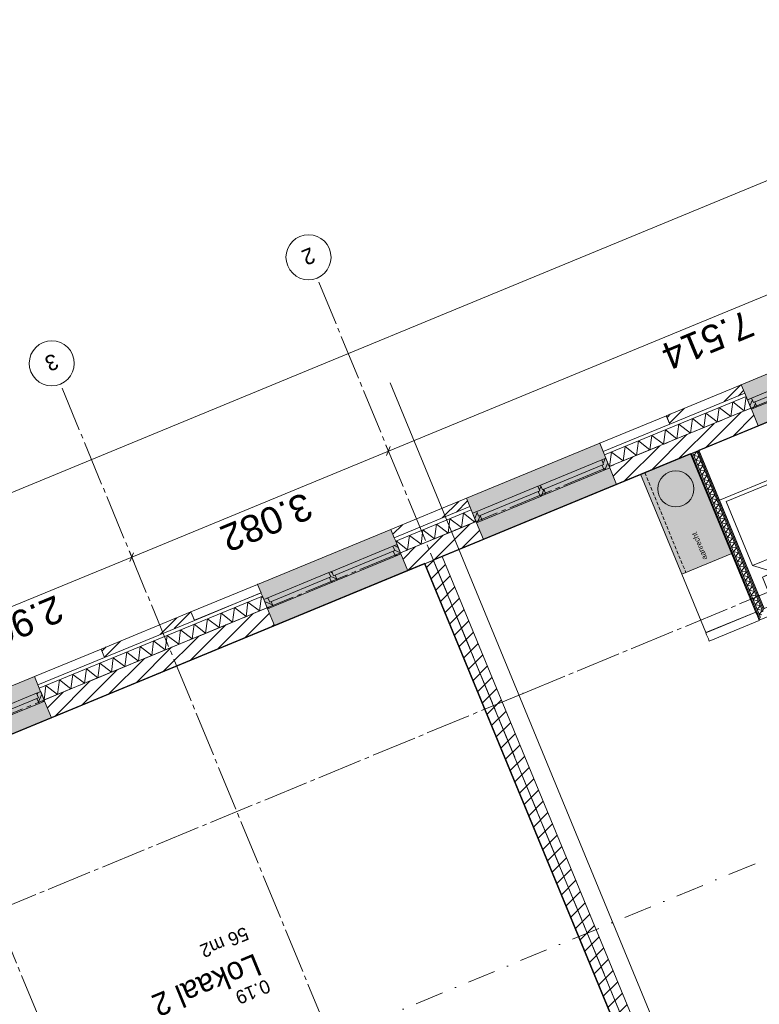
# Model space of a CAD drawing. Header units: millimetres. Extents: x -76965 to 1081933, y -21129 to 30747.
# Tile 112 of 114: x -21944 to -13736, y 19269 to 30190. Entities that reach past the tile are written whole.
import ezdxf
from ezdxf.enums import TextEntityAlignment as Align

# ---------------------------------------------------------------- set-up
doc = ezdxf.new("R2010")
doc.units = ezdxf.units.MM
doc.header["$MEASUREMENT"] = 0
for name, pattern in [('B0204', [650, 500, -50, 50, -50]), ('B0302', [625.500011, 313.000011, -156.25, 0, -156.25]), ('B0702', [58.685, 39.06, -19.625001]), ('Wipeout_Contour', [1000, 0, -1000])]:
    doc.linetypes.add(name, pattern=pattern)
for name, color, linetype in [('007 Stramien', 7, 'Continuous'), ('021 Buitenwanden', 7, 'Continuous'), ('021 Buitenwanden 2D arcering', 7, 'Continuous'), ('021 Buitenwanden Afdek-arcering', 7, 'Continuous'), ('021 Buitenwanden Doorsnede-arcering', 7, 'Continuous'), ('021 Buitenwanden Laagscheidingslijnen', 7, 'Continuous'), ('021 Buitenwanden Ramen', 7, 'Continuous'), ('022 Binnenwanden', 7, 'Continuous'), ('022 Binnenwanden Afdek-arcering', 7, 'Continuous'), ('022 Binnenwanden Doorsnede-arcering', 7, 'Continuous'), ('022 Binnenwanden Laagscheidingslijnen', 7, 'Continuous'), ('023 Dekvloer', 7, 'Continuous'), ('028 Hoofddraagconstructie wanden', 7, 'Continuous'), ('028 Hoofddraagconstructie wanden Doorsnede-arcering', 7, 'Continuous'), ('079 Vaste inrichting', 7, 'Continuous'), ('079 Vaste inrichting 2D arcering', 7, 'Continuous'), ('102 Teksten ruimten _ Zones', 7, 'Continuous'), ('102 Teksten ruimten _ Zones Zone omranding', 7, 'Continuous'), ('102 Teksten ruimten _ Zones Zone tekst', 7, 'Continuous'), ('121 Drsn-en gevelaanduidingen', 7, 'Continuous'), ('155 Brandwerende scheidingen.BOUWBESLUIT', 7, 'Continuous'), ('160 Presentatie_Aankleding 2D', 7, 'Continuous'), ('New_079 Vaste inrichting', 7, 'Continuous'), ('New_089 Losse inrichting', 7, 'Continuous')]:
    doc.layers.add(name, color=color, linetype=linetype)
doc.styles.add('GENERATED_STYLE_1', font='txt')
doc.linetypes.add('WBDBO 30', pattern='A,0,[1,do 1.2 plattegrond bg1.Shx,S=13.888889,R=0,X=0,Y=-6.10623e-16],-1750,0', length=1750)
doc.dimstyles.new('GENERATED_STYLE__1', dxfattribs={"dimtxt": 300, "dimasz": 71.25, "dimexe": 0.18, "dimexo": 0, "dimgap": 0.09, "dimtad": 1, "dimdec": 0, "dimzin": 0, "dimdsep": 46, "dimtxsty": 'GENERATED_STYLE_1', "dimblk": 'ARROWHEAD_6', "dimblk1": 'ARROWHEAD_6', "dimblk2": 'ARROWHEAD_6', "dimcen": 0.09, "dimclrd": 1, "dimclre": 1, "dimclrt": 2, "dimadec": 1, "dimazin": 0, "dimtfac": 1, "dimtdec": 4, "dimtmove": 0, "dimatfit": 3, "dimfxl": 1, "dimtolj": 1, "dimtzin": 0, "dimarcsym": 0})
pattern_1 = [(45, (0, 0), (-229.8097, 229.8097), []), (45, (-45.96, 45.96), (-229.8097, 229.8097), [])]
pattern_2 = [(45, (0, 0), (-88.38835, 88.38835), [])]
pattern_3 = [(45, (0, 0), (-31.8198, 31.8198), [])]

# ---------------------------------------------------------------- blocks, each defined once
blk = doc.blocks.new('Slab_1_1', base_point=(-2608, 7603))
at = {"layer": '023 Dekvloer', "color": 1, "linetype": 'Continuous', "lineweight": 0, "flags": 128}
blk.add_lwpolyline([(-2608, 7603), (-65140, -18201), (-72389, -636), (-38626, 13297), (-39373, 15108), (-10605, 26980)], close=True, dxfattribs=at)
blk = doc.blocks.new('*D80')
at = {"layer": '160 Presentatie_Aankleding 2D', "color": 1, "linetype": 'Continuous', "lineweight": 0}
for p, q in [((-74820, 712), (-74690, 766)), ((-74777, 791), (-74755, 739)), ((-74707, 719), (-74804, 760)), ((-74755, 739), (-74008, -1073)), ((-74073, -1099), (-73943, -1046)), ((-73959, -1093), (-74057, -1052)), ((-74008, -1073), (-71387, -7423))]:
    blk.add_line(p, q, dxfattribs=at)
at = {"layer": '160 Presentatie_Aankleding 2D', "color": 2, "lineweight": 0, "insert": (-74522, 330), "char_height": 300, "attachment_point": 7, "rotation": 292.424, "style": 'GENERATED_STYLE_1'}
blk.add_mtext('\\A1;{\\fArial|b0|i0|c0|p38;1.960}', dxfattribs=at)
blk = doc.blocks.new('ARROWHEAD_6')
at = {"color": 0, "linetype": 'Continuous', "lineweight": 0}
for p, q in [((0, 0), (-1, 0)), ((-0.5, -0.5), (0.5, 0.5))]:
    blk.add_line(p, q, dxfattribs=at)
blk = doc.blocks.new('*D81')
at = {"layer": '160 Presentatie_Aankleding 2D', "color": 1, "linetype": 'Continuous', "lineweight": 0}
for p, q in [((-73959, -1093), (-74057, -1052)), ((-74008, -1073), (-71387, -7423)), ((-71452, -7450), (-71322, -7396)), ((-71338, -7443), (-71436, -7403))]:
    blk.add_line(p, q, dxfattribs=at)
at = {"layer": '160 Presentatie_Aankleding 2D', "color": 2, "lineweight": 0, "insert": (-72838, -3751), "char_height": 300, "attachment_point": 7, "rotation": 292.424, "style": 'GENERATED_STYLE_1'}
blk.add_mtext('\\A1;{\\fArial|b0|i0|c0|p38;6.870}', dxfattribs=at)
blk = doc.blocks.new('*D82')
at = {"layer": '160 Presentatie_Aankleding 2D', "color": 1, "linetype": 'Continuous', "lineweight": 0}
for p, q in [((-71452, -7450), (-71322, -7396)), ((-71338, -7443), (-71436, -7403)), ((-71387, -7423), (-69293, -12498)), ((-69244, -12518), (-69342, -12478))]:
    blk.add_line(p, q, dxfattribs=at)
at = {"layer": '160 Presentatie_Aankleding 2D', "color": 2, "lineweight": 0, "insert": (-70480, -9464), "char_height": 300, "attachment_point": 7, "rotation": 292.424, "style": 'GENERATED_STYLE_1'}
blk.add_mtext('\\A1;{\\fArial|b0|i0|c0|p38;5.490}', dxfattribs=at)
blk = doc.blocks.new('*D84')
at = {"layer": '160 Presentatie_Aankleding 2D', "color": 1, "linetype": 'Continuous', "lineweight": 0}
for p, q in [((-10933, 28336), (-10879, 28206)), ((-10926, 28222), (-10885, 28320)), ((-10854, 28293), (-10906, 28271)), ((-10906, 28271), (-17852, 25405)), ((-17879, 25470), (-17825, 25340)), ((-17872, 25356), (-17831, 25454)), ((-17852, 25405), (-20701, 24229))]:
    blk.add_line(p, q, dxfattribs=at)
at = {"layer": '160 Presentatie_Aankleding 2D', "color": 2, "lineweight": 0, "insert": (-13882, 26978), "char_height": 300, "attachment_point": 7, "rotation": 202.424, "style": 'GENERATED_STYLE_1'}
blk.add_mtext('\\A1;{\\fArial|b0|i0|c0|p38;7.514}', dxfattribs=at)
blk = doc.blocks.new('*D85')
at = {"layer": '160 Presentatie_Aankleding 2D', "color": 1, "linetype": 'Continuous', "lineweight": 0}
for p, q in [((-17879, 25470), (-17825, 25340)), ((-17872, 25356), (-17831, 25454)), ((-17852, 25405), (-20701, 24229)), ((-20727, 24294), (-20674, 24164)), ((-20721, 24180), (-20680, 24278)), ((-20701, 24229), (-23381, 23123))]:
    blk.add_line(p, q, dxfattribs=at)
at = {"layer": '160 Presentatie_Aankleding 2D', "color": 2, "lineweight": 0, "insert": (-18779, 24957), "char_height": 300, "attachment_point": 7, "rotation": 202.424, "style": 'GENERATED_STYLE_1'}
blk.add_mtext('\\A1;{\\fArial|b0|i0|c0|p38;3.082}', dxfattribs=at)
blk = doc.blocks.new('*D86')
at = {"layer": '160 Presentatie_Aankleding 2D', "color": 1, "linetype": 'Continuous', "lineweight": 0}
for p, q in [((-20721, 24180), (-20680, 24278)), ((-20701, 24229), (-23381, 23123)), ((-23408, 23188), (-23355, 23058)), ((-23402, 23074), (-23361, 23172)), ((-23381, 23123), (-30978, 19988))]:
    blk.add_line(p, q, dxfattribs=at)
at = {"layer": '160 Presentatie_Aankleding 2D', "color": 2, "lineweight": 0, "insert": (-21544, 23817), "char_height": 300, "attachment_point": 7, "rotation": 202.424, "style": 'GENERATED_STYLE_1'}
blk.add_mtext('\\A1;{\\fArial|b0|i0|c0|p38;2.900}', dxfattribs=at)
blk = doc.blocks.new('*D97')
at = {"layer": '160 Presentatie_Aankleding 2D', "color": 1, "linetype": 'Continuous', "lineweight": 0}
for p, q in [((-11379, 29418), (-11325, 29288)), ((-11373, 29304), (-11332, 29402)), ((-11352, 29353), (-40388, 17371)), ((-11300, 29375), (-11352, 29353)), ((-40388, 17371), (-74280, 3385)), ((-40408, 17322), (-40368, 17420))]:
    blk.add_line(p, q, dxfattribs=at)
at = {"layer": '160 Presentatie_Aankleding 2D', "color": 2, "lineweight": 0, "insert": (-25282, 23540), "char_height": 300, "attachment_point": 7, "rotation": 202.424, "style": 'GENERATED_STYLE_1'}
blk.add_mtext('\\A1;{\\fArial|b0|i0|c0|p38;31.411}', dxfattribs=at)
blk = doc.blocks.new('*D98')
at = {"layer": '160 Presentatie_Aankleding 2D', "color": 1, "linetype": 'Continuous', "lineweight": 0}
for p, q in [((-11352, 29353), (-40388, 17371)), ((-40388, 17371), (-74280, 3385)), ((-40415, 17436), (-40361, 17306)), ((-40408, 17322), (-40368, 17420)), ((-74307, 3450), (-74253, 3320)), ((-74259, 3434), (-74300, 3336)), ((-74280, 3385), (-74332, 3364))]:
    blk.add_line(p, q, dxfattribs=at)
at = {"layer": '160 Presentatie_Aankleding 2D', "color": 2, "lineweight": 0, "insert": (-56732, 10562), "char_height": 300, "attachment_point": 7, "rotation": 202.424, "style": 'GENERATED_STYLE_1'}
blk.add_mtext('\\A1;{\\fArial|b0|i0|c0|p38;36.664}', dxfattribs=at)
blk = doc.blocks.new('Cutting Plane_2_1', base_point=(-74400, -4187))
at = {"layer": '121 Drsn-en gevelaanduidingen', "color": 9, "linetype": 'B0302', "lineweight": 0}
blk.add_line((-74215, -4111), (-6111, 23993), dxfattribs=at)
blk = doc.blocks.new('*X179')
at = {"layer": '021 Buitenwanden Doorsnede-arcering', "color": 250, "linetype": 'Continuous', "lineweight": 0, "true_color": 0x3f3f3f}
for p, q in [((-19411, 23729), (-19432, 23569)), ((-19411, 23729), (-19282, 23631)), ((-19261, 23791), (-19282, 23631)), ((-19261, 23791), (-19243, 23777)), ((-19709, 23606), (-19731, 23446)), ((-19709, 23606), (-19581, 23507)), ((-19560, 23668), (-19581, 23507)), ((-19560, 23668), (-19432, 23569)), ((-20008, 23483), (-20030, 23322)), ((-20008, 23483), (-19880, 23384)), ((-19859, 23544), (-19880, 23384)), ((-19859, 23544), (-19731, 23446)), ((-20158, 23421), (-20179, 23261)), ((-20158, 23421), (-20030, 23322)), ((-20457, 23298), (-20478, 23137)), ((-20457, 23298), (-20329, 23199)), ((-20307, 23359), (-20329, 23199)), ((-20307, 23359), (-20179, 23261)), ((-20756, 23174), (-20777, 23014)), ((-20756, 23174), (-20627, 23076)), ((-20606, 23236), (-20627, 23076)), ((-20606, 23236), (-20478, 23137)), ((-21054, 23051), (-21076, 22891)), ((-21054, 23051), (-20926, 22952)), ((-20905, 23113), (-20926, 22952)), ((-20905, 23113), (-20777, 23014)), ((-21204, 22989), (-21225, 22829)), ((-21204, 22989), (-21076, 22891)), ((-21503, 22866), (-21524, 22706)), ((-21503, 22866), (-21375, 22767)), ((-21353, 22928), (-21375, 22767)), ((-21353, 22928), (-21225, 22829)), ((-21652, 22804), (-21673, 22646)), ((-21652, 22804), (-21524, 22706))]:
    blk.add_line(p, q, dxfattribs=at)
blk = doc.blocks.new('*X180')
at = {"layer": '021 Buitenwanden Doorsnede-arcering', "color": 250, "linetype": 'Continuous', "lineweight": 0, "true_color": 0x3f3f3f}
for p, q in [((-17020, 24716), (-17041, 24556)), ((-17020, 24716), (-16892, 24617)), ((-17319, 24593), (-17340, 24432)), ((-17319, 24593), (-17190, 24494)), ((-17169, 24654), (-17190, 24494)), ((-17169, 24654), (-17041, 24556)), ((-16888, 24643), (-16892, 24617)), ((-17617, 24469), (-17639, 24309)), ((-17617, 24469), (-17489, 24371)), ((-17468, 24531), (-17489, 24371)), ((-17468, 24531), (-17340, 24432)), ((-17767, 24408), (-17768, 24398)), ((-17767, 24408), (-17639, 24309))]:
    blk.add_line(p, q, dxfattribs=at)
blk = doc.blocks.new('*X181')
at = {"layer": '021 Buitenwanden Doorsnede-arcering', "color": 250, "linetype": 'Continuous', "lineweight": 0, "true_color": 0x3f3f3f}
for p, q in [((-13882, 26009), (-13903, 25851)), ((-14180, 25888), (-14202, 25727)), ((-14180, 25888), (-14052, 25789)), ((-14031, 25949), (-14052, 25789)), ((-14031, 25949), (-13903, 25851)), ((-14330, 25826), (-14351, 25666)), ((-14330, 25826), (-14202, 25727)), ((-14629, 25703), (-14650, 25542)), ((-14629, 25703), (-14501, 25604)), ((-14479, 25764), (-14501, 25604)), ((-14479, 25764), (-14351, 25666)), ((-14928, 25579), (-14949, 25419)), ((-14928, 25579), (-14799, 25481)), ((-14778, 25641), (-14799, 25481)), ((-14778, 25641), (-14650, 25542)), ((-15226, 25456), (-15248, 25296)), ((-15226, 25456), (-15098, 25357)), ((-15077, 25518), (-15098, 25357)), ((-15077, 25518), (-14949, 25419)), ((-15376, 25394), (-15397, 25234)), ((-15376, 25394), (-15248, 25296)), ((-15403, 25238), (-15397, 25234))]:
    blk.add_line(p, q, dxfattribs=at)
blk = doc.blocks.new('R2e hout 17_3')
at = {"layer": '021 Buitenwanden 2D arcering', "linetype": 'Continuous', "lineweight": 0, "true_color": 0x000000}
h = blk.add_hatch(dxfattribs=at)
h.set_pattern_fill('310_Naaldhout__01__0001', color=18, style=0, pattern_type=2)
h.set_pattern_definition(pattern_3)
h.paths.add_polyline_path([(-800, 0), (-800, -114), (-733, -114), (-733, -54), (-750, -54), (-750, 0)])
h = blk.add_hatch(dxfattribs=at)
h.set_pattern_fill('310_Naaldhout__01__0001', color=18, style=0, pattern_type=2)
h.set_pattern_definition(pattern_3)
h.paths.add_polyline_path([(0, -114), (0, 0), (-16.5, 0), (-16.5, -54), (-33.5, -54), (-33.5, -114)])
h = blk.add_hatch(dxfattribs=at)
h.set_pattern_fill('310_Naaldhout__01__0001', color=18, style=0, pattern_type=2)
h.set_pattern_definition(pattern_3)
h.paths.add_polyline_path([(0, 0), (0, -114), (33.5, -114), (33.5, -54), (16.5, -54), (16.5, 0)])
h = blk.add_hatch(dxfattribs=at)
h.set_pattern_fill('310_Naaldhout__01__0001', color=18, style=0, pattern_type=2)
h.set_pattern_definition(pattern_3)
h.paths.add_polyline_path([(800, -114), (800, 0), (750, 0), (750, -54), (733, -54), (733, -114)])
at = {"layer": '021 Buitenwanden Ramen', "color": 1, "linetype": 'Continuous', "lineweight": 0}
for p, q in [((-800, 180), (800, 180)), ((-800, 0), (-750, 0)), ((-800, -114), (-800, 0)), ((-750, 0), (-750, -54)), ((-750, 0), (-16.5, 0)), ((-16.5, -54), (-16.5, 0)), ((-16.5, 0), (0, 0)), ((0, 0), (16.5, 0)), ((16.5, 0), (16.5, -54)), ((16.5, 0), (750, 0)), ((750, -54), (750, 0)), ((750, 0), (800, 0)), ((800, 0), (800, -114)), ((-750, -54), (-733, -54)), ((-750, -54), (-16.5, -54)), ((-750, -54), (-16.5, -54)), ((-733, -54), (-733, -114)), ((-33.5, -114), (-33.5, -54)), ((-33.5, -54), (-16.5, -54)), ((16.5, -54), (33.5, -54)), ((16.5, -54), (750, -54)), ((16.5, -54), (750, -54)), ((33.5, -54), (33.5, -114)), ((733, -114), (733, -54)), ((733, -54), (750, -54)), ((-733, -114), (-800, -114)), ((-33.5, -114), (-733, -114)), ((0, -114), (-33.5, -114)), ((33.5, -114), (0, -114)), ((733, -114), (33.5, -114)), ((800, -114), (733, -114)), ((-800, -314), (800, -314))]:
    blk.add_line(p, q, dxfattribs=at)
at = {"layer": '021 Buitenwanden Ramen', "color": 254, "linetype": 'Continuous', "lineweight": 0, "true_color": 0xdfdfdf}
for p, q in [((-800, -100), (-800, 0)), ((800, -100), (800, 0))]:
    blk.add_line(p, q, dxfattribs=at)
at = {"layer": '021 Buitenwanden Ramen', "color": 2, "linetype": 'Continuous', "lineweight": 0}
for p, q in [((-800, -114), (-800, -100)), ((800, -114), (800, -100))]:
    blk.add_line(p, q, dxfattribs=at)
blk = doc.blocks.new('R nis rechthoekig 17_2')
at = {"layer": '021 Buitenwanden Ramen', "color": 1, "linetype": 'Continuous', "lineweight": 0}
for p, q in [((-400, 100), (400, 100)), ((-400, 100), (-400, 0)), ((-400, 0), (400, 0)), ((400, 0), (400, 100))]:
    blk.add_line(p, q, dxfattribs=at)
blk.add_point((400, 100), dxfattribs=at)
blk = doc.blocks.new('Wall_16_1', base_point=(-39373, 15108))
at = {"layer": '021 Buitenwanden Afdek-arcering', "linetype": 'Continuous', "lineweight": 0, "true_color": 0xffffff}
for points in [[(-12268, 26294), (-12345, 26478), (-12388, 26584), (-12457, 26750), (-13936, 26140), (-13867, 25974), (-13824, 25868), (-13747, 25683)], [(-15319, 25035), (-15395, 25220), (-15439, 25325), (-15507, 25491), (-16986, 24881), (-16918, 24715), (-16874, 24609), (-16798, 24424)], [(-19115, 23468), (-17636, 24078), (-17713, 24263), (-17756, 24369), (-17825, 24535), (-19304, 23925), (-19235, 23758), (-19192, 23653)], [(-21591, 22447), (-21667, 22631), (-21711, 22737), (-21779, 22903), (-23258, 22293), (-23190, 22127), (-23146, 22021), (-23070, 21836)]]:
    blk.add_hatch(color=7, dxfattribs=at).paths.add_polyline_path(points)
at = {"layer": '021 Buitenwanden Doorsnede-arcering', "linetype": 'Continuous', "lineweight": 0, "true_color": 0x000000}
h = blk.add_hatch(dxfattribs=at)
h.set_pattern_fill('145_Baksteen_0001', color=18, style=0, pattern_type=2)
h.set_pattern_definition(pattern_1)
h.paths.add_polyline_path([(-14768, 25797), (-14730, 25704), (-13898, 26047), (-13936, 26140)])
h = blk.add_hatch(dxfattribs=at)
h.set_pattern_fill('130_Kalkzandsteen_0001', color=18, style=0, pattern_type=2)
h.set_pattern_definition(pattern_2)
h.paths.add_polyline_path([(-13829, 25881), (-15401, 25233), (-15395, 25220), (-15319, 25035), (-13747, 25683), (-13824, 25868)])
h = blk.add_hatch(dxfattribs=at)
h.set_pattern_fill('145_Baksteen_0001', color=18, style=0, pattern_type=2)
h.set_pattern_definition(pattern_1)
h.paths.add_polyline_path([(-16986, 24881), (-17825, 24535), (-17787, 24443), (-16948, 24789)])
h = blk.add_hatch(dxfattribs=at)
h.set_pattern_fill('130_Kalkzandsteen_0001', color=18, style=0, pattern_type=2)
h.set_pattern_definition(pattern_2)
h.paths.add_polyline_path([(-16880, 24622), (-17718, 24276), (-17713, 24263), (-17636, 24078), (-16798, 24424), (-16874, 24609)])
h = blk.add_hatch(dxfattribs=at)
h.set_pattern_fill('130_Kalkzandsteen_0001', color=18, style=0, pattern_type=2)
h.set_pattern_definition(pattern_2)
h.paths.add_polyline_path([(-21673, 22644), (-21667, 22631), (-21591, 22447), (-19115, 23468), (-19192, 23653), (-19197, 23666)])
h = blk.add_hatch(dxfattribs=at)
h.set_pattern_fill('145_Baksteen_0001', color=18, style=0, pattern_type=2)
h.set_pattern_definition(pattern_1)
h.paths.add_polyline_path([(-21040, 23208), (-21002, 23116), (-20005, 23527), (-20043, 23620)])
at = {"layer": '021 Buitenwanden', "color": 3, "linetype": 'Continuous', "lineweight": 0}
for p, q in [((-13898, 26047), (-13936, 26140)), ((-16948, 24789), (-16986, 24881)), ((-17787, 24443), (-17825, 24535))]:
    blk.add_line(p, q, dxfattribs=at)
at = {"layer": '021 Buitenwanden', "color": 9, "linetype": 'Continuous', "lineweight": 0}
for p, q in [((-13882, 26010), (-13898, 26047)), ((-15454, 25362), (-15469, 25399)), ((-16933, 24752), (-16948, 24789)), ((-17771, 24406), (-17787, 24443)), ((-19250, 23795), (-19266, 23832)), ((-21726, 22774), (-21741, 22811))]:
    blk.add_line(p, q, dxfattribs=at)
at = {"layer": '021 Buitenwanden', "color": 254, "linetype": 'Continuous', "lineweight": 0, "true_color": 0xdfdfdf}
for p, q in [((-13867, 25974), (-13882, 26010)), ((-13829, 25881), (-13867, 25974)), ((-15439, 25325), (-15454, 25362)), ((-15401, 25233), (-15439, 25325)), ((-16918, 24715), (-16933, 24752)), ((-16880, 24622), (-16918, 24715)), ((-17756, 24369), (-17771, 24406)), ((-17718, 24276), (-17756, 24369)), ((-19235, 23758), (-19250, 23795)), ((-19197, 23666), (-19235, 23758)), ((-21711, 22737), (-21726, 22774)), ((-21673, 22644), (-21711, 22737))]:
    blk.add_line(p, q, dxfattribs=at)
at = {"layer": '021 Buitenwanden', "color": 1, "linetype": 'Continuous', "lineweight": 0}
for p, q in [((-14768, 25797), (-14730, 25704)), ((-14730, 25704), (-15469, 25399)), ((-20005, 23527), (-19266, 23832)), ((-20043, 23620), (-20005, 23527)), ((-21040, 23208), (-21002, 23116)), ((-21002, 23116), (-21741, 22811))]:
    blk.add_line(p, q, dxfattribs=at)
at = {"layer": '021 Buitenwanden', "color": 2, "linetype": 'Continuous', "lineweight": 0}
for p, q in [((-13824, 25868), (-13829, 25881)), ((-13747, 25683), (-13824, 25868)), ((-15395, 25220), (-15401, 25233)), ((-15319, 25035), (-15395, 25220)), ((-16874, 24609), (-16880, 24622)), ((-16798, 24424), (-16874, 24609)), ((-17713, 24263), (-17718, 24276)), ((-17636, 24078), (-17713, 24263)), ((-19192, 23653), (-19197, 23666)), ((-19115, 23468), (-19192, 23653)), ((-21667, 22631), (-21673, 22644)), ((-21591, 22447), (-21667, 22631))]:
    blk.add_line(p, q, dxfattribs=at)
at = {"layer": '021 Buitenwanden', "color": 3, "linetype": 'Continuous', "lineweight": 0, "flags": 128}
for points in [[(-13936, 26140), (-14768, 25797)], [(-16986, 24881), (-17825, 24535)], [(-20043, 23620), (-21040, 23208)]]:
    blk.add_lwpolyline(points, dxfattribs=at)
at = {"layer": '021 Buitenwanden', "color": 2, "linetype": 'Continuous', "lineweight": 0, "flags": 128}
for points in [[(-15319, 25035), (-13747, 25683)], [(-17636, 24078), (-16798, 24424)], [(-21591, 22447), (-19115, 23468)]]:
    blk.add_lwpolyline(points, dxfattribs=at)
at = {"layer": '021 Buitenwanden Laagscheidingslijnen', "color": 1, "linetype": 'Continuous', "lineweight": 0}
for p, q in [((-13882, 26010), (-15454, 25362)), ((-16933, 24752), (-17771, 24406)), ((-19250, 23795), (-21726, 22774))]:
    blk.add_line(p, q, dxfattribs=at)
at = {"layer": '021 Buitenwanden Laagscheidingslijnen', "color": 3, "linetype": 'Continuous', "lineweight": 0}
for p, q in [((-13898, 26047), (-14730, 25704)), ((-16948, 24789), (-17787, 24443)), ((-20005, 23527), (-21002, 23116))]:
    blk.add_line(p, q, dxfattribs=at)
at = {"layer": '021 Buitenwanden Laagscheidingslijnen', "color": 2, "linetype": 'Continuous', "lineweight": 0}
for p, q in [((-13829, 25881), (-15401, 25233)), ((-16880, 24622), (-17718, 24276)), ((-19197, 23666), (-21673, 22644))]:
    blk.add_line(p, q, dxfattribs=at)
at = {"layer": '021 Buitenwanden', "color": 1, "lineweight": 0}
for name in ['*X181', '*X180', '*X179']:
    blk.add_blockref(name, (0, 0), dxfattribs=at)
at = {"layer": '021 Buitenwanden Ramen', "color": 1, "linetype": 'Continuous', "lineweight": 0, "zscale": 1000, "rotation": 22.42397405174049}
for name, p in [('R2e hout 17_3', (-13128, 26279)), ('R2e hout 17_3', (-16178, 25020)), ('R nis rechthoekig 17_2', (-19635, 23680)), ('R2e hout 17_3', (-22450, 22432))]:
    blk.add_blockref(name, p, dxfattribs=at)
at = {"layer": '021 Buitenwanden Ramen', "color": 1, "linetype": 'Continuous', "lineweight": 0, "xscale": -1, "zscale": 1000, "rotation": 22.42397405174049}
for name, p in [('R nis rechthoekig 17_2', (-15099, 25552)), ('R2e hout 17_3', (-18496, 24064)), ('R nis rechthoekig 17_2', (-21371, 22963))]:
    blk.add_blockref(name, p, dxfattribs=at)
blk = doc.blocks.new('Lokaal 2_0.19_17_1', base_point=(-19878, 19527))
at = {"layer": '102 Teksten ruimten _ Zones Zone tekst', "color": 2, "lineweight": 0, "style": 'GENERATED_STYLE_1'}
for tag, height, p in [('ROOM_LSIZE', 150, (-19386, 19993)), ('ROOM_NAME', 250, (-19236, 19607)), ('ROOM_NUMBER', 150, (-19146, 19412))]:
    blk.add_attdef(tag, text='', height=height, rotation=202.424, dxfattribs=at).set_placement(p, align=Align.TOP_LEFT)
blk = doc.blocks.new('Wall_22_1', base_point=(-17451, 24155))
at = {"layer": '028 Hoofddraagconstructie wanden Doorsnede-arcering', "linetype": 'Continuous', "lineweight": 0, "true_color": 0x000000}
h = blk.add_hatch(dxfattribs=at)
h.set_pattern_fill('130_Kalkzandsteen_0001', color=18, style=0, pattern_type=2)
h.set_pattern_definition(pattern_2)
h.paths.add_polyline_path([(-17451, 24155), (-14892, 17953), (-14787, 17997), (-14694, 18035), (-17254, 24236)])
at = {"layer": '028 Hoofddraagconstructie wanden', "color": 1, "linetype": 'Continuous', "lineweight": 0, "flags": 128}
for points in [[(-17254, 24236), (-17451, 24155)], [(-17451, 24155), (-14892, 17953)], [(-14694, 18035), (-17254, 24236)]]:
    blk.add_lwpolyline(points, dxfattribs=at)
blk = doc.blocks.new('*X1064')
at = {"layer": '022 Binnenwanden Doorsnede-arcering', "color": 250, "linetype": 'Continuous', "lineweight": 0, "true_color": 0x3f3f3f}
for p, q in [((-14428, 25400), (-14463, 25354)), ((-14406, 25346), (-14463, 25354)), ((-14406, 25346), (-14441, 25301)), ((-14428, 25400), (-14433, 25400)), ((-14384, 25293), (-14441, 25301)), ((-14384, 25293), (-14419, 25247)), ((-14362, 25240), (-14419, 25247)), ((-14362, 25240), (-14397, 25194)), ((-14340, 25186), (-14397, 25194)), ((-14340, 25186), (-14375, 25141)), ((-14318, 25133), (-14375, 25141)), ((-14318, 25133), (-14353, 25087)), ((-14296, 25080), (-14353, 25087)), ((-14296, 25080), (-14331, 25034)), ((-14274, 25026), (-14331, 25034)), ((-14274, 25026), (-14309, 24980)), ((-14252, 24973), (-14309, 24980)), ((-14252, 24973), (-14287, 24927)), ((-14230, 24919), (-14287, 24927)), ((-14230, 24919), (-14265, 24874)), ((-14208, 24866), (-14265, 24874)), ((-14208, 24866), (-14243, 24820)), ((-14186, 24813), (-14243, 24820)), ((-14186, 24813), (-14221, 24767)), ((-14164, 24759), (-14221, 24767)), ((-14164, 24759), (-14199, 24714)), ((-14142, 24706), (-14199, 24714)), ((-14142, 24706), (-14177, 24660)), ((-14120, 24653), (-14177, 24660)), ((-14120, 24653), (-14155, 24607)), ((-14098, 24599), (-14155, 24607)), ((-14098, 24599), (-14133, 24553)), ((-14076, 24546), (-14133, 24553)), ((-14076, 24546), (-14111, 24500)), ((-14054, 24493), (-14111, 24500)), ((-14054, 24493), (-14089, 24447)), ((-14032, 24439), (-14089, 24447)), ((-14032, 24439), (-14067, 24393)), ((-14010, 24386), (-14067, 24393)), ((-14010, 24386), (-14045, 24340)), ((-13988, 24332), (-14045, 24340)), ((-13988, 24332), (-14023, 24287)), ((-13966, 24279), (-14023, 24287)), ((-13966, 24279), (-14001, 24233)), ((-13944, 24226), (-14001, 24233)), ((-13944, 24226), (-13979, 24180)), ((-13922, 24172), (-13979, 24180)), ((-13922, 24172), (-13957, 24127)), ((-13900, 24119), (-13957, 24127)), ((-13900, 24119), (-13935, 24073)), ((-13878, 24066), (-13935, 24073)), ((-13878, 24066), (-13913, 24020)), ((-13856, 24012), (-13913, 24020)), ((-13856, 24012), (-13891, 23966)), ((-13834, 23959), (-13891, 23966)), ((-13834, 23959), (-13869, 23913)), ((-13812, 23905), (-13869, 23913)), ((-13812, 23905), (-13847, 23860)), ((-13790, 23852), (-13847, 23860)), ((-13790, 23852), (-13825, 23806)), ((-13768, 23799), (-13825, 23806)), ((-13768, 23799), (-13803, 23753)), ((-13746, 23745), (-13803, 23753)), ((-13746, 23745), (-13781, 23700)), ((-13724, 23692), (-13781, 23700)), ((-13724, 23692), (-13759, 23646)), ((-13701, 23639), (-13759, 23646)), ((-13701, 23639), (-13737, 23593)), ((-13709, 23589), (-13737, 23593))]:
    blk.add_line(p, q, dxfattribs=at)
blk = doc.blocks.new('Wall_26_1', base_point=(-14498, 25373))
at = {"layer": '022 Binnenwanden', "color": 1, "linetype": 'Continuous', "lineweight": 0, "flags": 128}
for points in [[(-14406, 25411), (-14498, 25373)], [(-14498, 25373), (-13736, 23525)], [(-13681, 23655), (-14406, 25411)]]:
    blk.add_lwpolyline(points, dxfattribs=at)
at = {"layer": '022 Binnenwanden Laagscheidingslijnen', "color": 9, "linetype": 'Continuous', "lineweight": 0}
for p, q in [((-14487, 25378), (-13729, 23541)), ((-14475, 25383), (-13722, 23557)), ((-13695, 23623), (-14429, 25402)), ((-13688, 23639), (-14418, 25407))]:
    blk.add_line(p, q, dxfattribs=at)
at = {"layer": '022 Binnenwanden', "color": 1, "lineweight": 0}
blk.add_blockref('*X1064', (0, 0), dxfattribs=at)
blk = doc.blocks.new('Wall_91_1', base_point=(-13736, 23527))
at = {"color": 254, "linetype": 'Wipeout_Contour', "lineweight": 0, "ltscale": 109520.485726}
blk.add_wipeout([(-13775, 23619), (-14329, 23390), (-14324, 23379), (-13770, 23607)], dxfattribs=at).dxf.layer = '022 Binnenwanden Afdek-arcering'
at = {"color": 254, "linetype": 'Wipeout_Contour', "lineweight": 0, "ltscale": 109471.031576}
blk.add_wipeout([(-13770, 23607), (-14324, 23379), (-14320, 23367), (-13765, 23596)], dxfattribs=at).dxf.layer = '022 Binnenwanden Afdek-arcering'
at = {"color": 254, "linetype": 'Wipeout_Contour', "lineweight": 0, "ltscale": 109174.31712}
blk.add_wipeout([(-14291, 23298), (-13736, 23527), (-13741, 23538), (-14296, 23309)], dxfattribs=at).dxf.layer = '022 Binnenwanden Afdek-arcering'
at = {"color": 254, "linetype": 'Wipeout_Contour', "lineweight": 0, "ltscale": 109223.768283}
blk.add_wipeout([(-14296, 23309), (-13741, 23538), (-13746, 23550), (-14301, 23321)], dxfattribs=at).dxf.layer = '022 Binnenwanden Afdek-arcering'
at = {"color": 254, "linetype": 'Wipeout_Contour', "lineweight": 0, "ltscale": 109347.40119}
blk.add_wipeout([(-13765, 23596), (-14320, 23367), (-14301, 23321), (-13746, 23550)], dxfattribs=at).dxf.layer = '022 Binnenwanden Afdek-arcering'
at = {"layer": '022 Binnenwanden', "color": 1, "linetype": 'Continuous', "lineweight": 0, "flags": 128}
for points in [[(-13775, 23619), (-14329, 23390)], [(-13775, 23619), (-13770, 23607)], [(-13770, 23607), (-13765, 23596)], [(-13765, 23596), (-13746, 23550)], [(-14291, 23298), (-13736, 23527)], [(-13746, 23550), (-13741, 23538)], [(-13741, 23538), (-13736, 23527)], [(-14329, 23390), (-14324, 23379)], [(-14324, 23379), (-14320, 23367)], [(-14320, 23367), (-14301, 23321)], [(-14301, 23321), (-14296, 23309)], [(-14296, 23309), (-14291, 23298)]]:
    blk.add_lwpolyline(points, dxfattribs=at)
blk = doc.blocks.new('2D Bed 1 pers 1 17+[2]_1', base_point=(-13532, 25127))
at = {"layer": 'New_089 Losse inrichting', "color": 1, "linetype": 'Continuous', "lineweight": 0}
for p, q in [((-14179, 24860), (-13532, 25127)), ((-13532, 25127), (-13036, 23926)), ((-14106, 24845), (-13572, 25065)), ((-13572, 25065), (-13194, 24148)), ((-14179, 24860), (-13683, 23659)), ((-14179, 24860), (-13683, 23659)), ((-14106, 24845), (-13813, 24135)), ((-13813, 24135), (-14106, 24845)), ((-13813, 24135), (-13558, 24240)), ((-13558, 24240), (-13813, 24135)), ((-13558, 24240), (-13473, 24033)), ((-13473, 24033), (-13558, 24240)), ((-13473, 24033), (-13218, 24138)), ((-13194, 24148), (-13218, 24138)), ((-13473, 24033), (-13813, 24135)), ((-13703, 24007), (-13594, 24052)), ((-13679, 24017), (-13570, 24062)), ((-13570, 24062), (-13473, 24033)), ((-13242, 24128), (-13157, 23921)), ((-13594, 23741), (-13703, 24007)), ((-13683, 23659), (-13036, 23926)), ((-13157, 23921), (-13594, 23741)), ((-13157, 23921), (-13569, 23751))]:
    blk.add_line(p, q, dxfattribs=at)
blk = doc.blocks.new('aanrecht h_900mm_3D')
at = {"layer": '079 Vaste inrichting 2D arcering', "linetype": 'Continuous', "lineweight": 0, "true_color": 0xffffff}
blk.add_hatch(color=7, dxfattribs=at).paths.add_polyline_path([(0, 600), (0, 0), (1200, 0), (1200, 600)])
at = {"layer": '079 Vaste inrichting', "color": 1, "linetype": 'Continuous', "lineweight": 0}
for p, q in [((0, 600), (1200, 600)), ((0, 0), (0, 600)), ((1200, 600), (1200, 0)), ((1200, 0), (0, 0))]:
    blk.add_line(p, q, dxfattribs=at)
at = {"layer": '079 Vaste inrichting', "color": 253, "linetype": 'B0702', "lineweight": 0, "true_color": 0x9f9f9f}
blk.add_line((0, 550), (1200, 550), dxfattribs=at)
at = {"layer": '079 Vaste inrichting', "color": 250, "linetype": 'Continuous', "lineweight": 0, "true_color": 0x1f1f1f}
blk.add_circle((300, 300), 200, dxfattribs=at)
at = {"layer": '079 Vaste inrichting', "color": 2, "lineweight": 0, "style": 'GENERATED_STYLE_1'}
blk.add_attdef('DUMMY_7', text='', height=60, dxfattribs=at).set_placement((1150, 303), align=Align.MIDDLE_RIGHT)
blk = doc.blocks.new('Kast B-P 1D Inbouwapp 17[41]_1', base_point=(-14330, 23392))
at = {"layer": 'New_079 Vaste inrichting', "color": 1, "linetype": 'Continuous', "lineweight": 0}
for p, q in [((-14597, 24039), (-14042, 24268)), ((-14042, 24268), (-13775, 23620)), ((-14330, 23392), (-14597, 24039)), ((-13775, 23620), (-14330, 23392))]:
    blk.add_line(p, q, dxfattribs=at)
blk = doc.blocks.new('Standard grid marker_2')
at = {"layer": '007 Stramien', "color": 6, "linetype": 'B0204', "lineweight": 0}
blk.add_line((9000, 0), (0, 0), dxfattribs=at)
at = {"layer": '007 Stramien', "color": 212, "linetype": 'Continuous', "lineweight": 0, "true_color": 0xcc00cc}
for start, end in [(0, 180), (180, 0)]:
    blk.add_arc((-250, 0), 250, start, end, dxfattribs=at)
at = {"layer": '007 Stramien', "color": 6, "lineweight": 0, "style": 'GENERATED_STYLE_1'}
for tag, p in [('AC_MarkerText_1_0', (-250, 9)), ('AC_MarkerText_1_1', (27071, 9))]:
    blk.add_attdef(tag, text='', height=175, rotation=270, dxfattribs=at).set_placement(p, align=Align.MIDDLE_CENTER)
blk = doc.blocks.new('Standard grid marker_3')
at = {"layer": '007 Stramien', "color": 6, "linetype": 'B0204', "lineweight": 0}
for q in [(0, 0), (64152, 0)]:
    blk.add_line((9000, 0), q, dxfattribs=at)
blk.add_point((9000, 0), dxfattribs=at)
blk.add_point((9000, 0), dxfattribs=at)
at = {"layer": '007 Stramien', "color": 6, "lineweight": 0, "style": 'GENERATED_STYLE_1'}
for tag, p in [('AC_MarkerText_1_0', (-250, 10)), ('AC_MarkerText_1_1', (73402, 10))]:
    blk.add_attdef(tag, text='', height=175, dxfattribs=at).set_placement(p, align=Align.MIDDLE_CENTER)

msp = doc.modelspace()

# ---------------------------------------------------------------- linework, layer by layer
at = {"layer": '102 Teksten ruimten _ Zones Zone omranding', "color": 8, "linetype": 'Continuous', "lineweight": 0, "true_color": 0x6e6e90, "flags": 128}
for points in [[(-13682.7, 23658.6), (-9788.8, 25265.5), (-10513.5, 27021.8), (-14407.5, 25414.9)], [(-13737, 23528), (-14499.9, 25376.8), (-17354, 24199), (-13374.3, 14554.9), (-11007.6, 15531.6), (-11770.2, 17379.6), (-7296.4, 19225.8), (-9750.6, 25173)]]:
    msp.add_lwpolyline(points, close=True, dxfattribs=at)
at = {"layer": '102 Teksten ruimten _ Zones Zone omranding', "color": 33, "linetype": 'Continuous', "lineweight": 0, "true_color": 0xde9d5d, "flags": 128}
msp.add_lwpolyline([(-17446.4, 24160.9), (-25251, 20940.2), (-22733.4, 14839.3), (-14928.8, 18059.9)], close=True, dxfattribs=at)
at = {"layer": '155 Brandwerende scheidingen.BOUWBESLUIT', "color": 9, "linetype": 'WBDBO 30', "lineweight": 0, "flags": 128}
msp.add_lwpolyline([(-17831.7, 26161.5), (-8309.7, 3086.7)], dxfattribs=at)

# ---------------------------------------------------------------- block references
at = {"layer": '021 Buitenwanden', "color": 1, "lineweight": 0}
msp.add_blockref('Wall_16_1', (-39373.3, 15108.5), dxfattribs=at)
at = {"layer": '022 Binnenwanden', "color": 1, "lineweight": 0}
msp.add_blockref('Wall_26_1', (-14498.5, 25373.3), dxfattribs=at)
at = {"layer": '023 Dekvloer', "color": 1, "linetype": 'Continuous', "lineweight": 0}
msp.add_blockref('Slab_1_1', (-2608.4, 7603), dxfattribs=at)
at = {"layer": '028 Hoofddraagconstructie wanden', "color": 1, "lineweight": 0}
msp.add_blockref('Wall_22_1', (-17451.5, 24154.8), dxfattribs=at)
at = {"layer": '079 Vaste inrichting', "color": 1, "linetype": 'Continuous', "lineweight": 0}
ref = msp.add_blockref('aanrecht h_900mm_3D', (-14499.9, 25376.8), dxfattribs=dict(at, xscale=-1, zscale=1000, rotation=112.4246036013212))
ref.add_attrib('DUMMY_7', 'aanrecht', dxfattribs={"color": 2, "lineweight": 0, "height": 60, "rotation": 112.4246, "style": 'GENERATED_STYLE_1'}).set_placement((-14338.5, 24202.3), align=Align.MIDDLE_LEFT)
at = {"layer": '102 Teksten ruimten _ Zones', "color": 2, "linetype": 'Continuous', "lineweight": 0}
msp.add_blockref('Lokaal 2_0.19_17_1', (-19877.9, 19526.9), dxfattribs=at).add_auto_attribs({'ROOM_NAME': 'Lokaal 2', 'ROOM_NUMBER': '0.19', 'ROOM_LSIZE': '56 m2'})
at = {"layer": '121 Drsn-en gevelaanduidingen', "color": 9, "lineweight": 0}
msp.add_blockref('Cutting Plane_2_1', (-74400.3, -4187.2), dxfattribs=at)

# ---------------------------------------------------------------- dimensions: what is measured, and where the dimension line sits
at = {"layer": '160 Presentatie_Aankleding 2D', "color": 1, "linetype": 'Continuous', "lineweight": 0}
for base, p1, p2, angle, picture, middle, turn in [((-40388.1, 17371.1), (-11697.5, 30189.8), (-40733.4, 18207.8), 202.42397, '*D97', (-25790.1, 23168), 202.42397), ((-17851.7, 25405.1), (-11697.5, 30189.8), (-18643.3, 27323.5), 202.42397, '*D84', (-14298.7, 26644.1), 202.42397), ((-74279.8, 3385.4), (-40733.4, 18207.8), (-74625.1, 4222.1), 202.42397, '*D98', (-57253.9, 10184.1), 202.42397), ((-74007.8, -1072.6), (-8786.4, 27962), (-8038.7, 26150.2), 292.42397, '*D80', (-74187.5, -86.6), 292.42397), ((-20700.6, 24229.4), (-18643.3, 27323.5), (-21492.3, 26147.8), 202.42397, '*D85', (-19196.1, 24623.1), 202.42397), ((-71387.2, -7423.1), (-8038.7, 26150.2), (-5418.1, 19799.7), 292.42397, '*D81', (-72503.4, -4167.8), 292.42397), ((-23381.4, 23123.2), (-21492.3, 26147.8), (-24173, 25041.6), 202.42397, '*D86', (-21960.9, 23482.2), 202.42397), ((-69293, -12498), (-5418.1, 19799.7), (-3323.9, 14724.8), 292.42397, '*D82', (-70146, -9880.5), 292.42397)]:
    dim = msp.add_linear_dim(base=base, p1=p1, p2=p2, angle=angle, dimstyle='GENERATED_STYLE__1', dxfattribs=at)
    dim.commit()
    dim.dimension.update_dxf_attribs({"geometry": picture, "text_midpoint": middle, "dimtype": 160, "text_rotation": turn})

# ---------------------------------------------------------------- next in the draw order: block references
at = {"layer": '022 Binnenwanden', "color": 1, "lineweight": 0}
msp.add_blockref('Wall_91_1', (-13736.4, 23526.6), dxfattribs=at)

# ---------------------------------------------------------------- next in the draw order: block references
at = {"layer": '007 Stramien', "color": 1, "linetype": 'Continuous', "lineweight": 0, "zscale": 1000}
for name, p, rotation in [('Standard grid marker_3', (-8786.4, 27962), 202.423973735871), ('Standard grid marker_3', (-8038.7, 26150.2), 202.423973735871), ('Standard grid marker_2', (-24173, 25041.6), 292.4239737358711)]:
    msp.add_blockref(name, p, dxfattribs=dict(at, rotation=rotation))
at = {"layer": '007 Stramien', "color": 1, "linetype": 'Continuous', "lineweight": 0}
ref = msp.add_blockref('Standard grid marker_2', (-18643.3, 27323.5), dxfattribs=dict(at, zscale=1000, rotation=292.4239737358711))
ref.add_attrib('AC_MarkerText_1', '2', dxfattribs={"color": 6, "lineweight": 0, "height": 175, "rotation": 202.42397, "style": 'GENERATED_STYLE_1'}).set_placement((-18738.7, 27564.6), align=Align.MIDDLE_CENTER)
ref = msp.add_blockref('Standard grid marker_2', (-21492.3, 26147.8), dxfattribs=dict(at, zscale=1000, rotation=292.4239737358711))
ref.add_attrib('AC_MarkerText_1', '3', dxfattribs={"color": 6, "lineweight": 0, "height": 175, "rotation": 202.42397, "style": 'GENERATED_STYLE_1'}).set_placement((-21587.7, 26387.4), align=Align.MIDDLE_CENTER)
at = {"layer": 'New_079 Vaste inrichting', "color": 1, "linetype": 'Continuous', "lineweight": 0}
msp.add_blockref('Kast B-P 1D Inbouwapp 17[41]_1', (-14329.8, 23391.6), dxfattribs=at)
at = {"layer": 'New_089 Losse inrichting', "color": 1, "linetype": 'Continuous', "lineweight": 0}
msp.add_blockref('2D Bed 1 pers 1 17+[2]_1', (-13531.5, 25127.3), dxfattribs=at)

doc.saveas('drawing.dxf')
